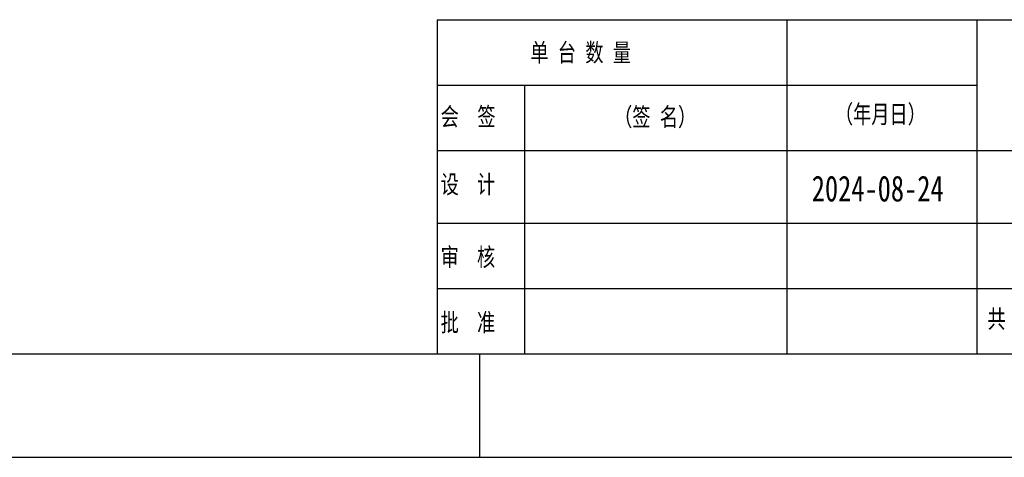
# Model space of a CAD drawing. Header units: millimetres. Extents: x -2787 to 4673, y -54 to 2046.
# Tile 38 of 124: x -1090 to -614, y 4 to 216. Entities that reach past the tile are written whole.
import ezdxf

# ---------------------------------------------------------------- set-up
doc = ezdxf.new("R2010")
doc.units = ezdxf.units.MM
doc.header["$LTSCALE"] = 81.675
doc.layers.get('0').update_dxf_attribs({"linetype": 'CONTINUOUS'})
doc.styles.add('TEXTSTYLE_2', font='hyswlongfangsong.ttf')
doc.styles.add('TEXTSTYLE_5', font='hyswlongfangsong.ttf')

msp = doc.modelspace()

# ---------------------------------------------------------------- linework, layer by layer
at = {"color": 7}
for p, q in [((-888.101, 216.193), (-175.224, 216.193)), ((-888.101, 216.193), (-888.101, 54.31)), ((-719.006, 216.193), (-719.006, 54.31)), ((-627.142, 216.193), (-627.142, 54.31)), ((-888.101, 184.52), (-627.142, 184.52)), ((-845.871, 184.52), (-845.871, 54.31)), ((-888.101, 152.847), (-175.224, 152.847)), ((-888.101, 117.656), (-451.183, 117.656)), ((-888.101, 85.983), (-451.183, 85.983)), ((-175.224, 54.31), (-1560.224, 54.31)), ((-175.224, 54.31), (-1075.224, 54.31)), ((-867.724, 54.31), (-867.724, 4.31))]:
    msp.add_line(p, q, dxfattribs=at)
at = {"color": 3}
msp.add_line((-1610.224, 4.31), (-125.224, 4.31), dxfattribs=at)

# ---------------------------------------------------------------- texts
at = {"color": 7, "attachment_point": 1, "style": 'TEXTSTYLE_2'}
for s, insert, char_height, width in [('单 台 数 量', (-843.123, 204.697), 8.798, 72.96231), ('（年月日）', (-695.828, 174.853), 8.798, 66.49025), ('会  签', (-886.499, 173.679), 8.798, 39.84359), ('（签 名）', (-802.594, 173.509), 8.798, 59.81595), ('设\u3000计', (-886.499, 140.885), 8.798, 39.89415), ('审\u3000核', (-886.499, 105.693), 8.798, 39.89415), ('共\u3000\u3000\u3000张\u3000\u3000\u3000第\u3000\u3000\u3000页', (-622.05, 75.744), 8.79795, 172.8241), ('批\u3000准', (-886.499, 74.021), 8.798, 39.84359)]:
    msp.add_mtext(s, dxfattribs=dict(at, insert=insert, char_height=char_height, width=width))
at = {"color": 2, "insert": (-707.018, 140.687), "char_height": 12.5, "width": 67.91188, "attachment_point": 1, "line_spacing_factor": 0.9, "style": 'TEXTSTYLE_5'}
msp.add_mtext('2024-08-24', dxfattribs=at)

doc.saveas('drawing.dxf')
